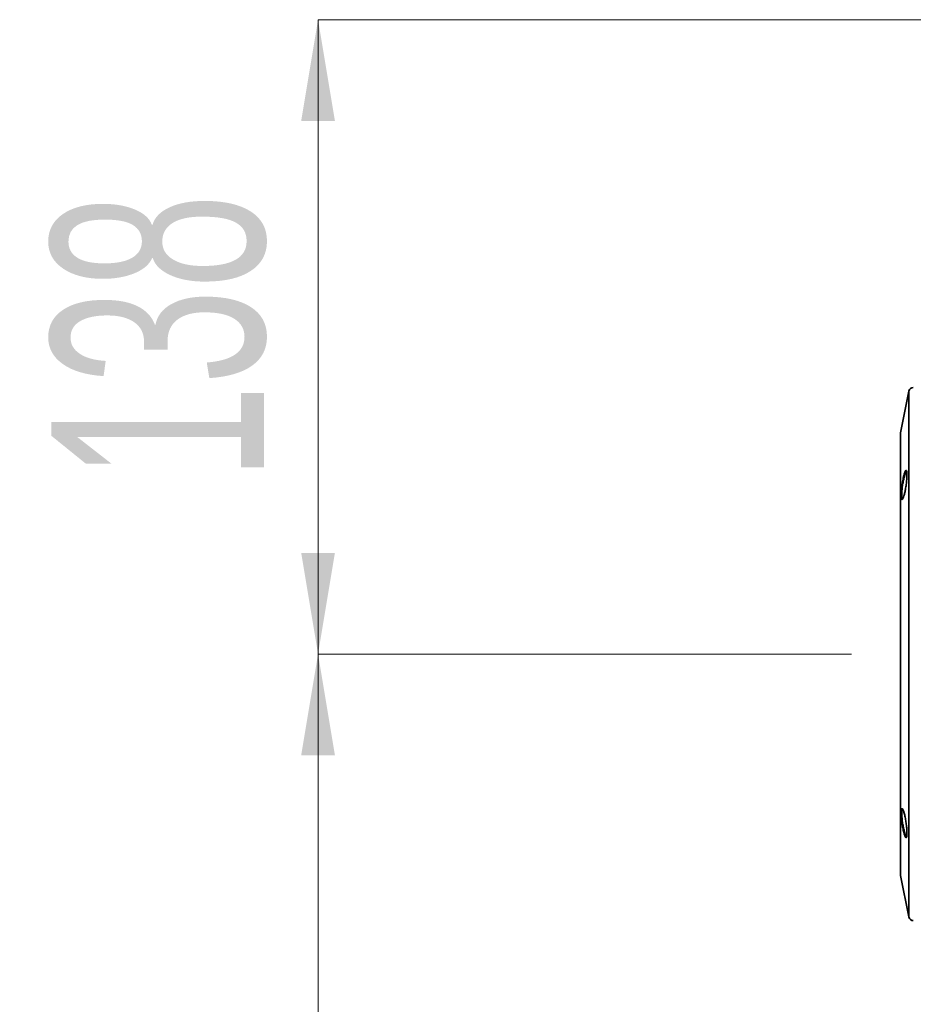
# Model space of a CAD drawing. Header units: millimetres. Extents: x 0 to 840, y -1 to 594.
# Tile 43 of 47: x 363 to 382, y 468 to 489. Entities that reach past the tile are written whole.
import ezdxf

# ---------------------------------------------------------------- set-up
doc = ezdxf.new("R2010")
doc.units = ezdxf.units.MM
doc.layers.get('0').update_dxf_attribs({"lineweight": 18})
doc.layers.add('标注层', color=150, linetype='Continuous', lineweight=18)
doc.styles.add('SLDTEXTSTYLE0', font='txt', dxfattribs={"width": 0.605})
doc.dimstyles.new('SLDDIMSTYLE0', dxfattribs={"dimtxt": 4.622974, "dimasz": 2.2, "dimexe": 0, "dimexo": 0.0625, "dimgap": 1.155743, "dimtad": 1, "dimlfac": 10, "dimrnd": 1e-09, "dimzin": 12, "dimdsep": 46, "dimtxsty": 'SLDTEXTSTYLE0', "dimcen": 0.09, "dimdle": 4.4, "dimadec": 0, "dimazin": 3, "dimtfac": 1, "dimtdec": 3, "dimtmove": 0, "dimatfit": 0, "dimfxl": 1, "dimfrac": 2, "dimtolj": 1, "dimarcsym": 0})
doc.dimstyles.new('SLDDIMSTYLE1', dxfattribs={"dimtxt": 4.622974, "dimasz": 2.2, "dimexe": 0, "dimexo": 0.0625, "dimgap": 1.155743, "dimtad": 1, "dimlfac": 10, "dimrnd": 1e-09, "dimzin": 12, "dimdsep": 46, "dimtxsty": 'SLDTEXTSTYLE0', "dimcen": 0.09, "dimdle": 4.4, "dimadec": 0, "dimazin": 3, "dimtfac": 1, "dimtdec": 3, "dimtofl": 0, "dimtmove": 0, "dimatfit": 3, "dimfxl": 1, "dimfrac": 2, "dimtolj": 1, "dimarcsym": 0})

# ---------------------------------------------------------------- blocks, each defined once
blk = doc.blocks.new('*X5')
at = {"layer": '标注层', "linetype": 'Continuous'}
for points in [[(369.514, 489.043), (369.88, 486.843), (369.147, 486.843)], [(369.514, 475.243), (369.88, 477.443), (369.147, 477.443)]]:
    blk.add_hatch(color=0, dxfattribs=at).paths.add_polyline_path(points, flags=0)
at = {"layer": '标注层', "color": 0, "linetype": 'Continuous'}
for p, q in [((369.514, 489.043), (369.514, 475.243)), ((394.196, 489.043), (369.514, 489.043)), ((381.117, 475.243), (369.514, 475.243))]:
    blk.add_line(p, q, dxfattribs=at)
at = {"layer": '标注层', "color": 0, "insert": (366.059, 482.143), "char_height": 4.623, "width": 10.62509, "attachment_point": 5, "rotation": 90, "style": 'SLDTEXTSTYLE0'}
blk.add_mtext('138', dxfattribs=at)
blk = doc.blocks.new('*X6')
at = {"layer": '标注层', "linetype": 'Continuous'}
for points in [[(369.514, 475.243), (369.88, 473.043), (369.147, 473.043)], [(369.514, 403.643), (369.88, 405.843), (369.147, 405.843)]]:
    blk.add_hatch(color=0, dxfattribs=at).paths.add_polyline_path(points, flags=0)
at = {"layer": '标注层', "color": 0, "linetype": 'Continuous'}
for p, q in [((369.514, 475.243), (369.514, 403.643)), ((381.117, 475.243), (369.514, 475.243)), ((387.313, 403.643), (369.514, 403.643))]:
    blk.add_line(p, q, dxfattribs=at)
at = {"layer": '标注层', "color": 0, "insert": (366.059, 439.443), "char_height": 4.623, "width": 11.09385, "attachment_point": 5, "rotation": 90, "style": 'SLDTEXTSTYLE0'}
blk.add_mtext('716', dxfattribs=at)

msp = doc.modelspace()

# ---------------------------------------------------------------- linework, layer by layer
at = {"color": 0, "linetype": 'Continuous', "lineweight": 35}
for p, q in [((382.3602, 480.963), (382.1793, 480.0583)), ((382.3602, 480.963), (382.3602, 469.5238)), ((382.1773, 480.0386), (382.1773, 470.4481)), ((382.1793, 480.0583), (382.1793, 471.8387)), ((382.1779, 480.0283), (382.1779, 470.4585)), ((382.2307, 478.6258), (382.2265, 478.6237)), ((382.1793, 471.8387), (382.1793, 470.4285)), ((382.2581, 471.3425), (382.262, 471.3913)), ((382.1793, 470.4285), (382.3602, 469.5238))]:
    msp.add_line(p, q, dxfattribs=at)
for centre, start, end in [((382.4583, 480.9434), 90, 168.69007), ((382.2773, 480.0386), 168.69007, 180), ((382.2773, 470.4481), 180, 191.30993), ((382.4583, 469.5434), 191.30993, 270)]:
    msp.add_arc(centre, 0.1, start, end, dxfattribs=at)
for points, knots in [([(382.2625, 479.1593), (382.2594, 479.1484), (382.25, 479.1155), (382.2333, 479.0427), (382.2148, 478.9399), (382.2005, 478.8305), (382.193, 478.7328), (382.1932, 478.6575), (382.2008, 478.6118), (382.2148, 478.5997), (382.2335, 478.6228), (382.2509, 478.6694), (382.2675, 478.7289), (382.2836, 478.8009), (382.3009, 478.9039), (382.3139, 479.0131), (382.3206, 479.1108), (382.3204, 479.1864), (382.3137, 479.2326), (382.3011, 479.2444), (382.2835, 479.2226), (382.2696, 479.1806), (382.2625, 479.1593)], [0, 0, 0, 0, 0.0313478, 0.0945436, 0.167046, 0.2387156, 0.3089708, 0.3779352, 0.4463919, 0.5153452, 0.5855321, 0.6574892, 0.6888338, 0.7520405, 0.8243375, 0.8956979, 0.9658232, 1.0349527, 1.1037082, 1.1728191, 1.2428777, 1.3150534, 1.3150534, 1.3150534, 1.3150534]), ([(382.2221, 478.6215), (382.2178, 478.6279), (382.2093, 478.6405), (382.2053, 478.7001), (382.2086, 478.7806), (382.2189, 478.8763), (382.2349, 478.9769), (382.2535, 479.0656), (382.2675, 479.1184), (382.2776, 479.1512), (382.2886, 479.1837), (382.2973, 479.1997), (382.3032, 479.2104)], [0, 0, 0, 0, 0.07349771, 0.14527425, 0.21582867, 0.28628242, 0.35773086, 0.43080429, 0.4890099, 0.5019371, 0.53575634, 0.60402197, 0.60402197, 0.60402197, 0.60402197]), ([(382.1934, 471.7887), (382.1936, 471.7769), (382.1941, 471.7414), (382.1996, 471.6661), (382.2123, 471.5639), (382.2304, 471.4582), (382.2516, 471.3631), (382.2733, 471.29), (382.2932, 471.2485), (382.3087, 471.244), (382.3182, 471.2757), (382.3207, 471.3265), (382.3196, 471.3882), (382.3148, 471.463), (382.3033, 471.5656), (382.2864, 471.6713), (382.266, 471.7662), (382.2441, 471.839), (382.2233, 471.8807), (382.2065, 471.8849), (382.1954, 471.8545), (382.1941, 471.81), (382.1934, 471.7887)], [0, 0, 0, 0, 0.0313611, 0.0946505, 0.1634836, 0.2334537, 0.3048194, 0.3771982, 0.4497517, 0.5216206, 0.5922999, 0.6574619, 0.6888163, 0.7520959, 0.8211258, 0.8910065, 0.9620835, 1.0342189, 1.1068184, 1.1789784, 1.2499151, 1.3149195, 1.3149195, 1.3149195, 1.3149195]), ([(382.3155, 471.2674), (382.3152, 471.2671), (382.311, 471.2617), (382.298, 471.2824), (382.2779, 471.3308), (382.2558, 471.4105), (382.2351, 471.5081), (382.2185, 471.6128), (382.2086, 471.7069), (382.206, 471.771), (382.2074, 471.8205), (382.2127, 471.8584), (382.2218, 471.8631), (382.2262, 471.8655)], [0, 0, 0, 0, 0.00431833, 0.07068229, 0.13834496, 0.2071375, 0.27637848, 0.34507771, 0.41240224, 0.4693933, 0.50053732, 0.56345539, 0.62465181, 0.62465181, 0.62465181, 0.62465181])]:
    msp.add_open_spline(points, degree=3, knots=knots, dxfattribs=at)

# ---------------------------------------------------------------- dimensions: what is measured, and where the dimension line sits
at = {"layer": '标注层', "color": 0}
for base, p1, p2, dimstyle, picture, middle in [((369.5137, 475.2434), (394.2583, 489.0434), (381.1793, 475.2434), 'SLDDIMSTYLE0', '*X5', (366.0594, 482.1434)), ((369.5137, 403.6434), (381.1793, 475.2434), (387.3753, 403.6434), 'SLDDIMSTYLE1', '*X6', (366.0594, 439.4434))]:
    dim = msp.add_linear_dim(base=base, p1=p1, p2=p2, angle=270, dimstyle=dimstyle, override={"dimsah": 1, "dimtzin": 12}, dxfattribs=at)
    dim.commit()
    dim.dimension.update_dxf_attribs({"geometry": picture, "text_midpoint": middle, "dimtype": 160})

doc.saveas('drawing.dxf')
